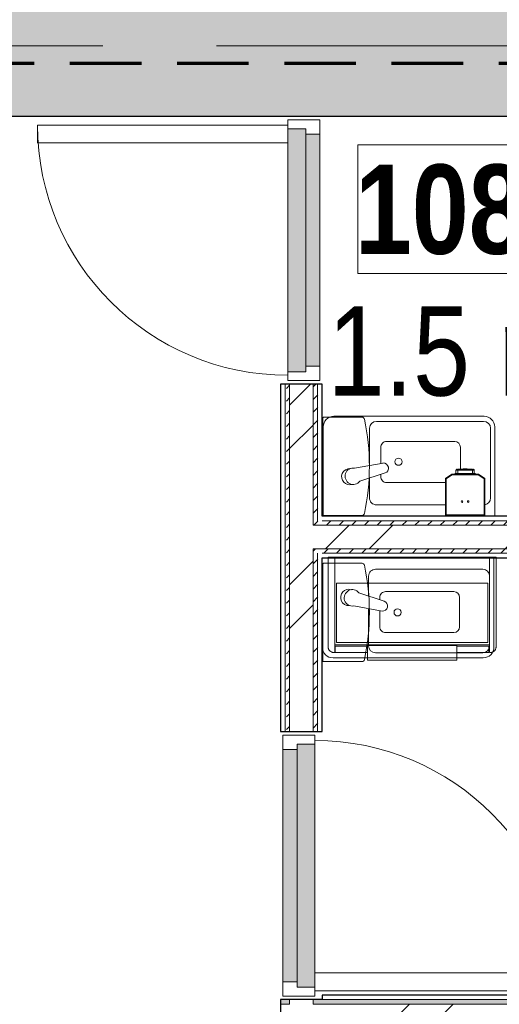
# Model space of a CAD drawing. Header units: millimetres. Extents: x -2180 to 91692, y -6418 to 21859.
# Tile 55 of 256: x 9260 to 10601, y 4817 to 7573. Entities that reach past the tile are written whole.
import ezdxf

# ---------------------------------------------------------------- set-up
doc = ezdxf.new("R2010")
doc.units = ezdxf.units.MM
doc.linetypes.add('EST_Dash_2_1_', pattern=[300, 200, -100])
doc.linetypes.add('Grid Line 1_2_', pattern=[2222.5, 1270, -317.5, 317.5, -317.5])
for name, color, linetype, lineweight in [('0-1', 7, 'Continuous', 9), ('_Beyond_', 7, 'Continuous', 9), ('Casework', 7, 'Continuous', 9), ('Common Edges', 7, 'Continuous', 9), ('Cut Pattern-3', 7, 'Continuous', 9), ('Doors', 7, 'Continuous', 9), ('Doors-2', 7, 'Continuous', 18), ('Generic Models', 7, 'Continuous', 9), ('Grids-1', 7, 'Grid Line 1_2_', 9), ('Plan Swing', 7, 'Continuous', 9), ('Room Tags', 7, 'Continuous', 9), ('Walls-1', 7, 'Continuous', 25)]:
    doc.layers.add(name, color=color, linetype=linetype, lineweight=lineweight)
for name, color, linetype, lineweight, true_color in [('_Beyond_-1', 7, 'Continuous', 9, 0xaaaaaa), ('Cut Pattern-1', 7, 'Continuous', 9, 0x787878), ('Cut Pattern-2', 7, 'Continuous', 25, 0x787878), ('Doors-3', 7, 'Continuous', 9, 0x646464), ('Plumbing Fixtures-1', 7, 'Continuous', 9, 0xaaaaaa), ('SMA_Tuletõkkesektsioon', 1, 'EST_Dash_2_1_', 70, 0xff0000)]:
    doc.layers.add(name, color=color, linetype=linetype, lineweight=lineweight, true_color=true_color)
doc.styles.add('Swis721 Cn BT', font='swissc.ttf', dxfattribs={"height": 250})
doc.styles.add('Swis721 Cn BT_B', font='swisscb.ttf', dxfattribs={"height": 250})
pattern_1 = [(45, (0, 0), (0, 35.35534), [25, -25])]
pattern_2 = [(45, (0, 0), (-251.447, 251.447), []), (45, (0, 381), (-251.447, 251.447), [])]

# ---------------------------------------------------------------- blocks, each defined once
blk = doc.blocks.new('SMA_D01_ 1-poolne - SU-P-04 - 750x2100-1929737-1 Korruse  plaan')
at = {"layer": 'Doors-3'}
for points in [[(340, 38), (-340, 38), (-340, -12), (340, -12), (340, 24.6)], [(325, -12), (-325, -12), (-325, -52), (325, -52)]]:
    blk.add_hatch(color=256, dxfattribs=at).paths.add_polyline_path(points, flags=0)
at = {"layer": 'Doors'}
for p, q in [((300, 38), (-340, 38)), ((-325, -12), (325, -12)), ((325, -52), (-325, -52))]:
    blk.add_line(p, q, dxfattribs=at)
at = {"layer": 'Doors-2'}
for p, q in [((350, 738), (300, 738)), ((300, 738), (300, 38)), ((350, 38), (350, 738)), ((-340, 38), (-365, 38)), ((-365, 38), (-365, -52)), ((-340, -12), (-340, 38)), ((300, 38), (350, 38)), ((340, 38), (340, -12)), ((365, 38), (350, 38)), ((365, -52), (365, 38)), ((-325, -12), (-340, -12)), ((-325, -52), (-325, -12)), ((340, -12), (325, -12)), ((325, -12), (325, -52)), ((-365, -52), (-325, -52)), ((325, -52), (365, -52))]:
    blk.add_line(p, q, dxfattribs=at)
at = {"layer": 'Plan Swing'}
blk.add_arc((350, 38), 700, 90, 180, dxfattribs=at)
blk = doc.blocks.new('SMA_Pro A allas 28x48cm - SA-00 - Laufen Pro 480 _ Oras Saga VASAKPOOLNE2-V109-1 Korruse  plaan')
at = {"layer": '_Beyond_-1'}
for p, q in [((335, 338), (-85, 338)), ((-115, 308), (-115, 58)), ((-103.1, 109.4), (-103.1, 304.4)), ((-83.8, 323.7), (216.2, 323.7)), ((235.5, 304.4), (235.5, 200.4)), ((365, 58), (365, 308)), ((-18.9, 251.3), (-18.9, 168.8)), ((187.9, 267.5), (-2.9, 267.5)), ((204.1, 251.3), (204.1, 206)), ((277.1, 192.9), (197.7, 207.2)), ((192, 179.3), (262.5, 156.4)), ((204.1, 175.3), (204.1, 168.8)), ((-2.7, 152.6), (187.9, 152.6)), ((235.5, 165.1), (235.5, 109.4)), ((216.2, 90.1), (-83.8, 90.1))]:
    blk.add_line(p, q, dxfattribs=at)
for centre, radius, start, end in [((-85, 308), 30, 90, 180), ((335, 308), 30, 360, 90), ((-83.8, 304.4), 19.3, 90, 180), ((216.2, 304.4), 19.3, 0, 90), ((-2.7, 251.3), 16.2, 90.6273, 180), ((187.9, 251.3), 16.2, 360, 90.0008), ((154.4, 210.8), 10, 0, 180), ((154.4, 210.8), 10, 180, 0), ((-2.7, 168.8), 16.2, 180, 269.9995), ((187.9, 168.8), 16.2, 269.9995, 360), ((-83.8, 109.4), 19.3, 180, 270), ((216.2, 109.4), 19.3, 270, 0)]:
    blk.add_arc(centre, radius, start, end, dxfattribs=at)
for centre, major_axis, ratio, start_param, end_param in [((196.4, 193), (5.1, 13.4), 0.974907, 0.277858, 3.187773), ((281, 170.1), (8.2, 21.7), 0.974907, 2.559211, 6.823578), ((290.9, 169), (5.7, 22.1), 0.993539, 3.084161, 5.351949), ((290.9, 169), (5.7, 22.1), 0.993539, 5.351949, 6.607675)]:
    blk.add_ellipse(centre, major_axis=major_axis, ratio=ratio, start_param=start_param, end_param=end_param, dxfattribs=at)
blk = doc.blocks.new('SMA_Pro A allas 28x48cm - SA-00 - Laufen Pro 480 _ Oras Saga PAREMPOOLNE KÄSIDUŠŠIGA-1180621-1 Korruse  plaan')
at = {"layer": '_Beyond_-1'}
for p, q in [((-115, -308), (-115, -58)), ((365, -58), (365, -308)), ((-103.1, -109.4), (-103.1, -304.4)), ((216.2, -90.1), (23, -90.1)), ((235.5, -165.1), (235.5, -109.4)), ((23, -152.6), (187.9, -152.6)), ((192, -179.3), (262.5, -156.4)), ((-18.9, -251.3), (-18.9, -190.2)), ((277.1, -192.9), (197.7, -207.2)), ((204.1, -175.3), (204.1, -168.8)), ((204.1, -251.3), (204.1, -206)), ((235.5, -304.4), (235.5, -200.4)), ((187.9, -267.5), (-2.9, -267.5)), ((-83.8, -323.7), (216.2, -323.7)), ((335, -338), (-85, -338))]:
    blk.add_line(p, q, dxfattribs=at)
for centre, radius, start, end in [((-83.8, -109.4), 19.3, 100.5014, 180), ((216.2, -109.4), 19.3, 360, 90), ((187.9, -168.8), 16.2, 0, 90.0005), ((154.4, -210.8), 10, 0, 180), ((154.4, -210.8), 10, 180, 360), ((-2.7, -251.3), 16.2, 180, 269.3727), ((187.9, -251.3), 16.2, 269.9992, 0), ((-85, -308), 30, 180, 270), ((-83.8, -304.4), 19.3, 180, 270), ((216.2, -304.4), 19.3, 270, 360), ((335, -308), 30, 270, 0)]:
    blk.add_arc(centre, radius, start, end, dxfattribs=at)
for centre, major_axis, ratio, start_param, end_param in [((281, -170.1), (-8.2, 21.7), 0.974907, 2.6012, 6.865567), ((290.9, -169), (-5.7, 22.1), 0.993539, 4.072829, 6.340617), ((196.4, -193), (-5.1, 13.4), 0.974907, 6.237005, 9.14692), ((290.9, -169), (-5.7, 22.1), 0.993539, 2.817103, 4.072829)]:
    blk.add_ellipse(centre, major_axis=major_axis, ratio=ratio, start_param=start_param, end_param=end_param, dxfattribs=at)
blk = doc.blocks.new('Sanitary_Compound-Units_LAUFEN_BASE-Vanity-unit-470-mm_ - Default-1452697-1 Korruse  plaan')
at = {"layer": '0-1', "flags": 128}
for points in [[(-216.5, -133.5), (-216.5, 133.5), (-235, 133.5), (-235, -116.5), (-235, -117.7), (-234.8, -118.8), (-234.6, -120), (-234.4, -121.1), (-234, -122.2), (-233.6, -123.3), (-233.1, -124.3), (-232.5, -125.3), (-231.9, -126.3), (-231.2, -127.2), (-230.4, -128.1), (-229.6, -128.9), (-228.7, -129.7), (-227.8, -130.4), (-226.8, -131), (-225.8, -131.6), (-224.8, -132.1), (-223.7, -132.5), (-222.6, -132.9), (-221.5, -133.1), (-220.3, -133.3), (-219.2, -133.5), (-218, -133.5)], [(216.5, 133.5), (-216.5, 133.5), (-216.5, -112), (216.5, -112)], [(235, 133.5), (216.5, 133.5), (216.5, -133.5), (218, -133.5), (219.2, -133.5), (220.3, -133.3), (221.5, -133.1), (222.6, -132.9), (223.7, -132.5), (224.8, -132.1), (225.8, -131.6), (226.8, -131), (227.8, -130.4), (228.7, -129.7), (229.6, -128.9), (230.4, -128.1), (231.2, -127.2), (231.9, -126.3), (232.5, -125.3), (233.1, -124.3), (233.6, -123.3), (234, -122.2), (234.4, -121.1), (234.6, -120), (234.8, -118.8), (235, -117.7), (235, -116.5)], [(211.5, -105), (211.5, 61), (-211.5, 61), (-211.5, -105)], [(-125, -133.5), (-125, -115), (-215, -115), (-215, -133.5)], [(125, -154.8), (125, -113.8), (-125, -113.8), (-125, -154.8)], [(125, -115), (125, -133.5), (215, -133.5), (215, -115)]]:
    blk.add_lwpolyline(points, close=True, dxfattribs=at)
blk = doc.blocks.new('Mediclinics_Liquid soap dispenser_DJ0031x - DJ0031-V136-1 Korruse  plaan')
at = {"layer": '_Beyond_'}
for p, q in [((10480, 6312.5), (10480, 6301.2)), ((10484.9, 6312.5), (10480, 6312.5)), ((10484.1, 6315.2), (10484.1, 6312.5)), ((10526.3, 6312.5), (10484.9, 6312.5)), ((10484.9, 6312.5), (10484.9, 6302.8)), ((10486.9, 6315.2), (10486.9, 6315.2)), ((10486.9, 6315.2), (10524.4, 6315.2)), ((10524.4, 6315.2), (10486.9, 6315.2)), ((10486.9, 6315.2), (10486.9, 6315.2)), ((10524.4, 6315.2), (10524.4, 6315.2)), ((10524.4, 6315.2), (10524.4, 6315.2)), ((10526.3, 6302.9), (10526.3, 6312.5)), ((10531.2, 6312.5), (10526.3, 6312.5)), ((10527.1, 6312.5), (10527.1, 6315.2)), ((10531.2, 6301.2), (10531.2, 6312.5)), ((10468.5, 6301.2), (10450.6, 6288.7)), ((10450.6, 6288.7), (10450.9, 6288.5)), ((10450.6, 6185.5), (10450.6, 6288.7)), ((10450.9, 6288.5), (10468.6, 6300.9)), ((10450.9, 6185.7), (10450.9, 6288.5)), ((10469, 6299.4), (10452.4, 6287.7)), ((10469, 6299.4), (10452.4, 6287.7)), ((10452.4, 6287.7), (10452.4, 6187.2)), ((10452.4, 6287.7), (10452.4, 6187.2)), ((10542.8, 6301.2), (10468.5, 6301.2)), ((10468.5, 6301.2), (10468.6, 6300.9)), ((10468.6, 6300.9), (10542.7, 6300.9)), ((10542.2, 6299.4), (10469, 6299.4)), ((10542.2, 6299.4), (10469, 6299.4)), ((10478, 6302.9), (10475.5, 6301.9)), ((10475.5, 6301.9), (10475.5, 6300.9)), ((10478.7, 6302.9), (10484, 6302.9)), ((10483, 6301.9), (10479.4, 6301.9)), ((10482, 6302.9), (10479.6, 6302.9)), ((10482.2, 6302.1), (10480, 6302.1)), ((10528.2, 6301.9), (10483, 6301.9)), ((10483, 6301.9), (10483, 6300.9)), ((10527.2, 6302.9), (10484, 6302.9)), ((10532.5, 6302.9), (10527.2, 6302.9)), ((10528.2, 6300.9), (10528.2, 6301.9)), ((10531.8, 6301.9), (10528.2, 6301.9)), ((10531.2, 6302.1), (10529, 6302.1)), ((10531.7, 6302.9), (10529.3, 6302.9)), ((10535.8, 6301.9), (10533.3, 6302.9)), ((10535.8, 6300.9), (10535.8, 6301.9)), ((10558.9, 6287.7), (10542.2, 6299.4)), ((10558.9, 6287.7), (10542.2, 6299.4)), ((10542.8, 6301.2), (10542.7, 6300.9)), ((10542.7, 6300.9), (10560.4, 6288.5)), ((10560.6, 6288.7), (10542.8, 6301.2)), ((10558.9, 6187.2), (10558.9, 6287.7)), ((10558.9, 6187.2), (10558.9, 6287.7)), ((10560.6, 6288.7), (10560.4, 6288.5)), ((10560.4, 6288.5), (10560.4, 6185.7)), ((10560.6, 6185.5), (10560.6, 6288.7)), ((10450.9, 6185.7), (10450.6, 6185.5)), ((10450.6, 6185.5), (10560.6, 6185.5)), ((10560.4, 6185.7), (10450.9, 6185.7)), ((10452.4, 6187.2), (10558.9, 6187.2)), ((10452.4, 6187.2), (10558.9, 6187.2)), ((10463.8, 6185.5), (10465.5, 6183)), ((10469, 6186.2), (10471.2, 6183)), ((10490, 6183), (10492.3, 6186.3)), ((10494.5, 6185.5), (10496.2, 6183)), ((10515, 6183), (10516.8, 6185.5)), ((10518.9, 6186.3), (10521.2, 6183)), ((10540, 6183), (10542.3, 6186.2)), ((10545.7, 6183), (10547.5, 6185.5)), ((10560.6, 6185.5), (10560.4, 6185.7))]:
    blk.add_line(p, q, dxfattribs=at)
at = {"layer": '_Beyond_', "flags": 128}
for points in [[(10480, 6312.5), (10480.1, 6312.6), (10480.2, 6312.8), (10480.3, 6313), (10480.4, 6313.1), (10480.5, 6313.3), (10480.6, 6313.4), (10480.7, 6313.6), (10480.8, 6313.7), (10480.9, 6313.8), (10481.1, 6313.9), (10481.2, 6314.1), (10481.3, 6314.2), (10481.5, 6314.3), (10481.6, 6314.4), (10481.8, 6314.5), (10481.9, 6314.6), (10482.1, 6314.7), (10482.3, 6314.8), (10482.4, 6314.8), (10482.6, 6314.9), (10482.8, 6315), (10483, 6315), (10483.1, 6315.1), (10483.3, 6315.1), (10483.5, 6315.1), (10483.7, 6315.2), (10483.9, 6315.2), (10484, 6315.2), (10484.1, 6315.2)], [(10492.4, 6315.4), (10492.4, 6315.4), (10492.3, 6315.4), (10492.3, 6315.3), (10492.3, 6315.3), (10492.3, 6315.2)], [(10492.4, 6315.4), (10500.3, 6315.7), (10504.2, 6315.8), (10505.6, 6315.9)], [(10492.5, 6315.2), (10492.5, 6315.3), (10492.5, 6315.3), (10492.5, 6315.4), (10492.4, 6315.4), (10492.4, 6315.4)], [(10494.4, 6315.4), (10494.4, 6315.4), (10494.4, 6315.4), (10494.3, 6315.3), (10494.3, 6315.3), (10494.3, 6315.2)], [(10494.4, 6315.4), (10501.3, 6315.7), (10504.6, 6315.9), (10505.6, 6315.9)], [(10494.6, 6315.2), (10494.6, 6315.3), (10494.5, 6315.3), (10494.5, 6315.4), (10494.5, 6315.4), (10494.4, 6315.4)], [(10505.6, 6315.2), (10505.6, 6315.6), (10505.6, 6315.8), (10505.6, 6315.9), (10505.6, 6315.8), (10505.6, 6315.6), (10505.6, 6315.2)], [(10516.8, 6315.4), (10510, 6315.7), (10506.6, 6315.9), (10505.6, 6315.9)], [(10505.6, 6315.2), (10505.6, 6315.6), (10505.6, 6315.8), (10505.6, 6315.9), (10505.6, 6315.8), (10505.6, 6315.6), (10505.6, 6315.2)], [(10505.6, 6315.2), (10505.6, 6315.6), (10505.6, 6315.8), (10505.6, 6315.9), (10505.6, 6315.8), (10505.6, 6315.6), (10505.6, 6315.2)], [(10518.8, 6315.4), (10511, 6315.7), (10507, 6315.8), (10505.6, 6315.9)], [(10505.6, 6315.2), (10505.6, 6315.6), (10505.6, 6315.8), (10505.6, 6315.9), (10505.6, 6315.8), (10505.6, 6315.6), (10505.6, 6315.2)], [(10516.8, 6315.4), (10516.8, 6315.4), (10516.7, 6315.4), (10516.7, 6315.3), (10516.7, 6315.3), (10516.7, 6315.2)], [(10516.9, 6315.2), (10516.9, 6315.3), (10516.9, 6315.3), (10516.9, 6315.4), (10516.8, 6315.4), (10516.8, 6315.4)], [(10518.8, 6315.4), (10518.8, 6315.4), (10518.8, 6315.4), (10518.7, 6315.3), (10518.7, 6315.3), (10518.7, 6315.2)], [(10519, 6315.2), (10518.9, 6315.3), (10518.9, 6315.3), (10518.9, 6315.4), (10518.9, 6315.4), (10518.8, 6315.4)], [(10527.1, 6315.2), (10527.3, 6315.2), (10527.5, 6315.2), (10527.7, 6315.1), (10527.9, 6315.1), (10528, 6315.1), (10528.2, 6315), (10528.4, 6315), (10528.6, 6314.9), (10528.7, 6314.9), (10528.9, 6314.8), (10529.1, 6314.7), (10529.2, 6314.6), (10529.4, 6314.5), (10529.5, 6314.4), (10529.7, 6314.3), (10529.8, 6314.2), (10530, 6314.1), (10530.1, 6314), (10530.2, 6313.9), (10530.4, 6313.7), (10530.5, 6313.6), (10530.6, 6313.5), (10530.7, 6313.3), (10530.8, 6313.2), (10530.9, 6313), (10531, 6312.9), (10531.1, 6312.7), (10531.2, 6312.5), (10531.2, 6312.5)]]:
    blk.add_lwpolyline(points, dxfattribs=at)
at = {"layer": '_Beyond_'}
for centre, radius, start, end in [((10453.9, 6287), 3, 138.8044, 152.492), ((10469.5, 6297.9), 3, 90.0567, 101.7008), ((10541.7, 6297.9), 3, 78.2956, 89.9433), ((10557.4, 6287), 3, 27.5122, 41.1894), ((10497.1, 6224.4), 2.25, 0, 180), ((10497.1, 6224.4), 2.25, 180, 0), ((10514.1, 6224.4), 2.25, 0, 180), ((10514.1, 6224.4), 2.25, 180, 0)]:
    blk.add_arc(centre, radius, start, end, dxfattribs=at)
blk.add_ellipse((10608.5, 6285), major_axis=(133.6, 0), ratio=0.367595, start_param=2.769734, end_param=2.791289, dxfattribs=at)
for points in [[(10486.9, 6315.2), (10486.7, 6315.2), (10486.4, 6315.1), (10485.9, 6314.8), (10485.5, 6314.2), (10485.1, 6313.4), (10485, 6312.8), (10484.9, 6312.5)], [(10528.2, 6301.9), (10528.1, 6302), (10527.7, 6302.4), (10527.4, 6302.7), (10527.2, 6302.9)]]:
    blk.add_open_spline(points, degree=3, dxfattribs=at)
for points, knots in [([(10526.3, 6312.5), (10526.3, 6312.8), (10526.1, 6313.4), (10525.8, 6314.1), (10525.5, 6314.5), (10525.3, 6314.8), (10524.9, 6315.1), (10524.6, 6315.2), (10524.4, 6315.2)], [0, 0, 0, 0, 0.2, 0.4, 0.55, 0.625, 0.7, 1, 1, 1, 1]), ([(10450.9, 6288.5), (10450.9, 6288.5), (10450.9, 6288.5), (10451.1, 6288.4), (10451.3, 6288.3), (10451.5, 6288.2), (10451.7, 6288.1), (10452, 6287.9), (10452.3, 6287.8), (10452.4, 6287.7)], [0, 0, 0, 0, 0.166667, 0.333333, 0.5, 0.583333, 0.666667, 0.833333, 1, 1, 1, 1]), ([(10468.6, 6300.9), (10468.6, 6300.9), (10468.6, 6300.8), (10468.7, 6300.4), (10468.8, 6300.1), (10468.9, 6299.8), (10469, 6299.5), (10469, 6299.4)], [0, 0, 0, 0, 0.333333, 0.5, 0.666667, 0.833333, 1, 1, 1, 1]), ([(10542.7, 6300.9), (10542.7, 6300.9), (10542.6, 6300.8), (10542.5, 6300.4), (10542.4, 6300.1), (10542.3, 6299.8), (10542.3, 6299.5), (10542.2, 6299.4)], [0, 0, 0, 0, 0.333333, 0.5, 0.666667, 0.833333, 1, 1, 1, 1]), ([(10560.4, 6288.5), (10560.4, 6288.5), (10560.3, 6288.5), (10560.2, 6288.4), (10560, 6288.3), (10559.8, 6288.2), (10559.5, 6288.1), (10559.2, 6287.9), (10559, 6287.8), (10558.9, 6287.7)], [0, 0, 0, 0, 0.166667, 0.333333, 0.5, 0.583333, 0.666667, 0.833333, 1, 1, 1, 1]), ([(10452.4, 6187.2), (10452.3, 6187.1), (10452.1, 6186.9), (10451.8, 6186.7), (10451.6, 6186.5), (10451.5, 6186.3), (10451.3, 6186.2), (10451.2, 6186), (10451.1, 6185.9), (10451, 6185.8), (10450.9, 6185.8), (10450.9, 6185.7), (10450.9, 6185.7)], [-1, -1, -1, -1, -0.833333, -0.75, -0.666667, -0.583333, -0.5, -0.416667, -0.333333, -0.25, -0.166667, 0, 0, 0, 0]), ([(10560.4, 6185.7), (10560.4, 6185.7), (10560.3, 6185.8), (10560.2, 6185.8), (10560.1, 6185.9), (10560, 6186), (10559.9, 6186.2), (10559.8, 6186.3), (10559.6, 6186.5), (10559.4, 6186.7), (10559.2, 6186.9), (10559, 6187.1), (10558.9, 6187.2)], [0, 0, 0, 0, 0.166667, 0.25, 0.333333, 0.416667, 0.5, 0.583333, 0.666667, 0.75, 0.833333, 1, 1, 1, 1])]:
    blk.add_open_spline(points, degree=3, knots=knots, dxfattribs=at)
blk = doc.blocks.new('Mediclinics_Steel paper towel CZ folds dispenser_DT0106x - DT0106C-V123-1 Korruse  plaan')
at = {"layer": 'Generic Models'}
for p, q in [((35453, 5509.2), (35453, 5401.8)), ((35728.1, 5509.2), (35728.1, 5401.8)), ((35590.5, 5399.8), (35455, 5399.8)), ((35590.5, 5399.8), (35726.1, 5399.8))]:
    blk.add_line(p, q, dxfattribs=at)
for centre, radius, start, end in [((35460, 5509.2), 7, 101.8922, 180), ((35590.6, 4889.2), 640.5, 90.0044, 101.8922), ((35590.5, 4889.2), 640.5, 78.1078, 89.9956), ((35721.1, 5509.2), 7, 0, 78.1078), ((35455, 5401.8), 2, 180, 270), ((35726.1, 5401.8), 2, 270, 0)]:
    blk.add_arc(centre, radius, start, end, dxfattribs=at)
blk = doc.blocks.new('Mediclinics_Steel paper towel CZ folds dispenser_DT0106x - DT0106C-V138-1 Korruse  plaan')
at = {"layer": '_Beyond_'}
for p, q in [((10107.8, 6323), (10107.8, 6458.5)), ((10217.2, 6460.5), (10109.8, 6460.5)), ((10107.8, 6323), (10107.8, 6187.5)), ((10217.2, 6185.5), (10109.8, 6185.5))]:
    blk.add_line(p, q, dxfattribs=at)
for centre, radius, start, end in [((10109.8, 6458.5), 2, 90, 180), ((10217.2, 6453.5), 7, 11.8922, 90), ((9597.3, 6322.9), 640.5, 0.0044, 11.8922), ((9597.3, 6323), 640.5, 348.1078, 359.9956), ((10109.8, 6187.5), 2, 180, 270), ((10217.2, 6192.5), 7, 270, 348.1078)]:
    blk.add_arc(centre, radius, start, end, dxfattribs=at)
blk = doc.blocks.new('1_0 Room Tag - 2_5mm Nr - m²-411648-1 Korruse  plaan')
at = {"layer": 'Room Tags'}
for p, q in [((3.5, 3.78), (-3.5, 3.78)), ((-3.5, 3.78), (-3.5, 0.18)), ((3.5, 3.78), (3.5, 0.18)), ((3.5, 0.18), (-3.5, 0.18))]:
    blk.add_line(p, q, dxfattribs=at)

msp = doc.modelspace()

# ---------------------------------------------------------------- hatches: boundary and pattern name
at = {"layer": 'Cut Pattern-1'}
h = msp.add_hatch(dxfattribs=at)
h.set_pattern_fill('FP_3', color=256, style=0, pattern_type=2)
h.set_pattern_definition(pattern_2)
h.paths.add_polyline_path([(10080.6, 4818), (10080.6, 4830.5), (10014.6, 4830.5), (10014.6, 4818)], flags=0)
h.paths.add_polyline_path([(10059.3, 5580.5), (10080.6, 5580.5), (10080.6, 6552.8), (10014.6, 6552.8), (10014.6, 5580.5)], flags=0)
h = msp.add_hatch(dxfattribs=at)
h.set_pattern_fill('FP_3', color=256, style=0, pattern_type=2)
h.set_pattern_definition(pattern_2)
h.paths.add_polyline_path([(11830.5, 6092), (11830.5, 6158), (10080.6, 6158), (10080.6, 6092), (11812.2, 6092)], flags=0)
h = msp.add_hatch(dxfattribs=at)
h.set_pattern_fill('FP_3', color=256, style=0, pattern_type=2)
h.set_pattern_definition(pattern_2)
h.paths.add_polyline_path([(11811.5, 4752), (11830.5, 4752), (11830.5, 4818), (9989.6, 4818), (9989.6, 4752), (10680.9, 4752)], flags=0)
h.paths.add_polyline_path([(9089.6, 4752), (9089.6, 4818), (7970.3, 4818), (7970.3, 4752), (9077.1, 4752)], flags=0)
at = {"layer": 'Cut Pattern-2'}
h = msp.add_hatch(color=256, dxfattribs=at)
h.paths.add_polyline_path([(10680.9, 7302.8), (11830.5, 7302.8), (11830.5, 7602.8), (7731.1, 7602.8), (7731.1, 7302.8), (8194.2, 7302.8)], flags=0)
h.paths.add_polyline_path([(6531.1, 7302.8), (6531.1, 7602.8), (6360.5, 7602.8), (6360.5, 7302.8)], flags=0)
at = {"layer": 'Cut Pattern-3'}
h = msp.add_hatch(dxfattribs=at)
h.set_pattern_fill('FP_1', color=256, style=0, pattern_type=2)
h.set_pattern_definition(pattern_1)
h.paths.add_polyline_path([(10002.1, 5580.5), (10014.6, 5580.5), (10014.6, 6552.8), (10002.1, 6552.8), (10002.1, 6054.9)], flags=0)
h = msp.add_hatch(dxfattribs=at)
h.set_pattern_fill('FP_1', color=256, style=0, pattern_type=2)
h.set_pattern_definition(pattern_1)
h.paths.add_polyline_path([(10085.6, 5580.5), (10093.1, 5580.5), (10093.1, 6092), (10080.6, 6092), (10080.6, 5580.5)], flags=0)
h.paths.add_polyline_path([(10093.1, 6158), (10093.1, 6552.8), (10080.6, 6552.8), (10080.6, 6158)], flags=0)
h = msp.add_hatch(dxfattribs=at)
h.set_pattern_fill('FP_1', color=256, style=0, pattern_type=2)
h.set_pattern_definition(pattern_1)
h.paths.add_polyline_path([(10093.1, 5580.5), (10105.6, 5580.5), (10105.6, 6079.5), (10093.1, 6079.5), (10093.1, 5700.1)], flags=0)
h.paths.add_polyline_path([(10105.6, 6170.5), (10105.6, 6552.8), (10093.1, 6552.8), (10093.1, 6170.5)], flags=0)
h = msp.add_hatch(dxfattribs=at)
h.set_pattern_fill('FP_1', color=256, style=0, pattern_type=2)
h.set_pattern_definition(pattern_1)
h.paths.add_polyline_path([(11805.6, 6158), (11830.5, 6158), (11830.5, 6170.5), (11530.5, 6170.5), (11530.5, 6158), (11613.4, 6158)], flags=0)
h.paths.add_polyline_path([(10093.1, 6158), (11466, 6158), (11466, 6170.5), (10093.1, 6170.3)], flags=0)
h = msp.add_hatch(dxfattribs=at)
h.set_pattern_fill('FP_1', color=256, style=0, pattern_type=2)
h.set_pattern_definition(pattern_1)
h.paths.add_polyline_path([(11613.4, 6079.5), (11830.5, 6079.5), (11830.5, 6092), (10093.1, 6092), (10093.7, 6079.5), (11488.5, 6079.5)], flags=0)
h = msp.add_hatch(dxfattribs=at)
h.set_pattern_fill('FP_1', color=256, style=0, pattern_type=2)
h.set_pattern_definition(pattern_1)
h.paths.add_polyline_path([(10785.6, 4818), (11830.5, 4818), (11830.5, 4830.5), (10080.6, 4830.5), (10080.6, 4818), (10680.9, 4818)], flags=0)
h.paths.add_polyline_path([(7970.3, 4818), (9089.6, 4818), (9089.6, 4830.5), (7970.3, 4830.5), (7970.3, 4821.8)], flags=0)
h.paths.add_polyline_path([(10014.6, 4818), (10014.6, 4830.5), (9989.6, 4830.5), (9989.6, 4818)], flags=0)

# ---------------------------------------------------------------- linework, layer by layer
at = {"layer": 'Common Edges'}
for p, q in [((10002.1, 6552.8), (10002.1, 5580.5)), ((10014.6, 6552.8), (10014.6, 5580.5)), ((10080.6, 6552.8), (10080.6, 6158)), ((10093.1, 6552.8), (10093.1, 6170.5)), ((11488.5, 6158), (10080.6, 6158)), ((10105.6, 6170.5), (11466, 6170.5)), ((10080.6, 6092), (10080.6, 5580.5)), ((10080.6, 6092), (11830.5, 6092)), ((10093.1, 6079.5), (10093.1, 5580.5)), ((10105.6, 6079.5), (11830.5, 6079.5)), ((10014.6, 4830.5), (10014.6, 4818)), ((10080.6, 4830.5), (10080.6, 4818)), ((11830.5, 4830.5), (10105.6, 4830.5)), ((10014.6, 4818), (9989.6, 4818)), ((11830.5, 4818), (10080.6, 4818))]:
    msp.add_line(p, q, dxfattribs=at)
at = {"layer": 'Grids-1'}
msp.add_line((919.8, 7500), (34984.4, 7500), dxfattribs=at)
at = {"layer": 'SMA_Tuletõkkesektsioon'}
msp.add_line((12000, 7450), (-300, 7450), dxfattribs=at)
at = {"layer": 'Walls-1'}
for p, q in [((7731.1, 7302.8), (11830.5, 7302.8)), ((10105.6, 6552.8), (9989.6, 6552.8)), ((9989.6, 6552.8), (9989.6, 5580.5)), ((10105.6, 6183), (10105.6, 6552.8)), ((11466, 6183), (10105.6, 6183)), ((10105.6, 5580.5), (10105.6, 6067)), ((10105.6, 6067), (10668.1, 6067)), ((9989.6, 5580.5), (10105.6, 5580.5)), ((10105.6, 4830.5), (9989.6, 4830.5)), ((9989.6, 4830.5), (9989.6, 4727)), ((11830.5, 4843), (10105.6, 4843)), ((10105.6, 4843), (10105.6, 4830.5))]:
    msp.add_line(p, q, dxfattribs=at)

# ---------------------------------------------------------------- block references
at = {"layer": 'Casework'}
msp.add_blockref('Sanitary_Compound-Units_LAUFEN_BASE-Vanity-unit-470-mm_ - Default-1452697-1 Korruse  plaan', (10357.3, 5935), dxfattribs=at)
at = {"layer": 'Doors'}
for p, rotation in [((10047.6, 6927.8), 89.99999999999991), ((10047.6, 5205.5), 269.9999999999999)]:
    msp.add_blockref('SMA_D01_ 1-poolne - SU-P-04 - 750x2100-1929737-1 Korruse  plaan', p, dxfattribs=dict(at, rotation=rotation))
at = {"layer": 'Generic Models'}
for name in ['Mediclinics_Steel paper towel CZ folds dispenser_DT0106x - DT0106C-V138-1 Korruse  plaan', 'Mediclinics_Liquid soap dispenser_DJ0031x - DJ0031-V136-1 Korruse  plaan']:
    msp.add_blockref(name, (0, 0), dxfattribs=at)
at = {"layer": 'Generic Models', "rotation": 269.9999999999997}
msp.add_blockref('Mediclinics_Steel paper towel CZ folds dispenser_DT0106x - DT0106C-V123-1 Korruse  plaan', (4708.1, 41504.6), dxfattribs=at)
at = {"layer": 'Plumbing Fixtures-1', "rotation": 180}
for name, p in [('SMA_Pro A allas 28x48cm - SA-00 - Laufen Pro 480 _ Oras Saga PAREMPOOLNE KÄSIDUŠŠIGA-1180621-1 Korruse  plaan', (10473.6, 6125)), ('SMA_Pro A allas 28x48cm - SA-00 - Laufen Pro 480 _ Oras Saga VASAKPOOLNE2-V109-1 Korruse  plaan', (10471.1, 6125))]:
    msp.add_blockref(name, p, dxfattribs=at)
at = {"layer": 'Room Tags', "xscale": 99.99999999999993, "yscale": 99.99999999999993, "zscale": 99.99999999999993}
msp.add_blockref('1_0 Room Tag - 2_5mm Nr - m²-411648-1 Korruse  plaan', (10555.8, 6844.8), dxfattribs=at)

# ---------------------------------------------------------------- texts
at = {"layer": 'Room Tags', "char_height": 250, "attachment_point": 1}
for s, insert, width, style in [('108G', (10197.2, 7167.4), 865.822, 'Swis721 Cn BT_B'), ('1.5 m²', (10121.2, 6770.9), 1050.211, 'Swis721 Cn BT')]:
    msp.add_mtext(s, dxfattribs=dict(at, insert=insert, width=width, style=style))

doc.saveas('drawing.dxf')
